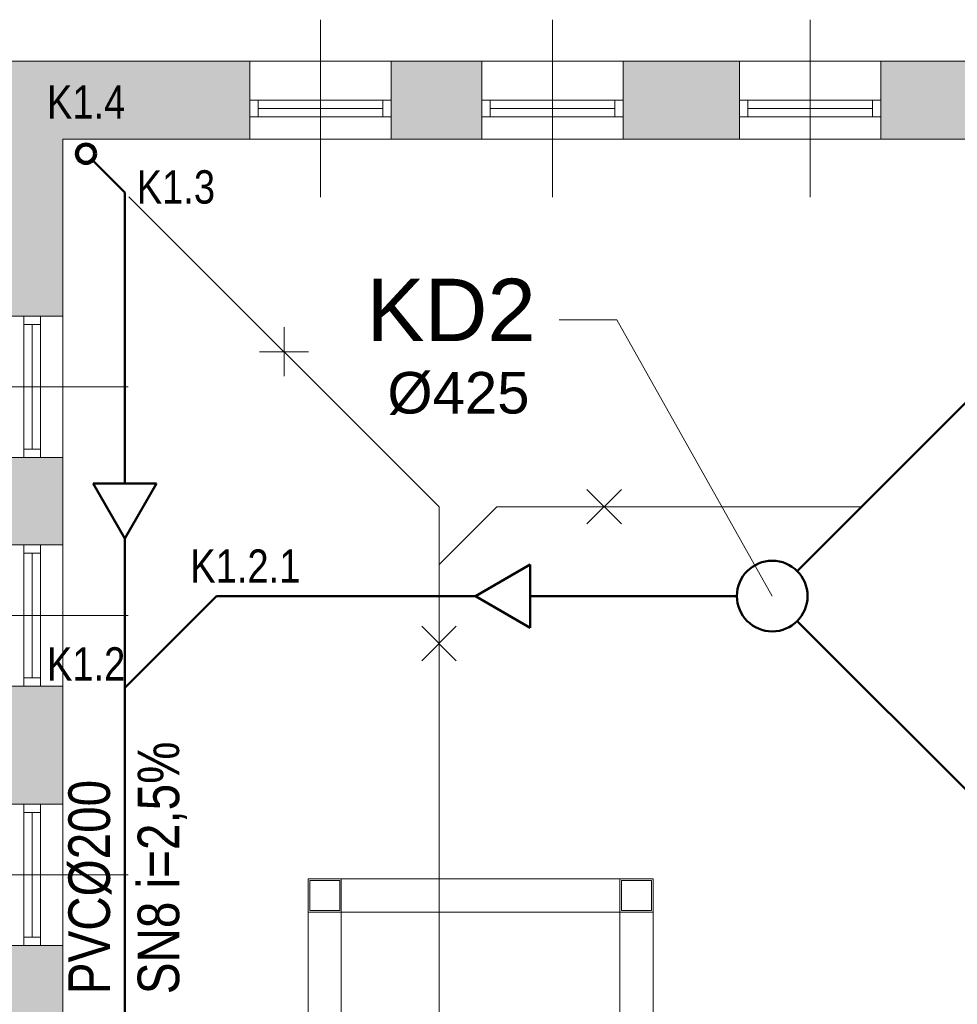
# Model space of a CAD drawing. Header units: millimetres. Extents: x -23540 to 53212, y -37964 to 41185.
# Tile 82 of 203: x -3211 to -2647, y -31196 to -30604. Entities that reach past the tile are written whole.
import ezdxf

# ---------------------------------------------------------------- set-up
doc = ezdxf.new("R2010")
doc.units = ezdxf.units.MM
doc.layers.get('0').update_dxf_attribs({"lineweight": 18})
for name, color, linetype, lineweight in [('BA_KS_ist.', 34, 'Continuous', 50), ('MM_KS', 14, 'Continuous', 50), ('MM_KS_OPISY', 7, 'Continuous', 9), ('mm_opisy_2_KS', 1, 'Continuous', 18), ('PG_ŚCIANY_DZIAŁOWE', 3, 'Continuous', 18), ('Przekrojowa', 60, 'Continuous', 18)]:
    doc.layers.add(name, color=color, linetype=linetype, lineweight=lineweight)
doc.styles.get("Standard").update_dxf_attribs({"font": 'arial.ttf'})

msp = doc.modelspace()

# ---------------------------------------------------------------- hatches: boundary and pattern name
at = {"layer": 'PG_ŚCIANY_DZIAŁOWE', "true_color": 0x636466, "transparency": 33554610}
h = msp.add_hatch(color=251, dxfattribs=at)
h.dxf.hatch_style = 1
h.paths.add_polyline_path([(-3231.91, -30628.84), (-3231.91, -30782.34), (-3184.91, -30782.34), (-3184.91, -30717.34), (-3184.91, -30675.84), (-3072.41, -30675.84), (-3072.41, -30628.84)])
h = msp.add_hatch(color=251, dxfattribs=at)
h.dxf.hatch_style = 1
h.paths.add_polyline_path([(-2932.91, -30675.84), (-2932.91, -30628.84), (-2987.41, -30628.84), (-2987.41, -30675.84)])
h = msp.add_hatch(color=251, dxfattribs=at)
h.dxf.hatch_style = 1
h.paths.add_polyline_path([(-2847.91, -30628.84), (-2847.91, -30675.84), (-2777.91, -30675.84), (-2777.91, -30628.84)])
h = msp.add_hatch(color=251, dxfattribs=at)
h.dxf.hatch_style = 1
h.paths.add_polyline_path([(-2634.91, -30628.84), (-2692.91, -30628.84), (-2692.91, -30675.84), (-2634.91, -30675.84)])
h = msp.add_hatch(color=251, dxfattribs=at)
h.dxf.hatch_style = 1
h.paths.add_polyline_path([(-3184.91, -30867.34), (-3231.91, -30867.34), (-3231.91, -30919.84), (-3184.91, -30919.84)])
h = msp.add_hatch(color=251, dxfattribs=at)
h.dxf.hatch_style = 1
h.paths.add_polyline_path([(-3184.91, -31004.84), (-3231.91, -31004.84), (-3231.91, -31075.84), (-3184.91, -31075.84)])
h = msp.add_hatch(color=251, dxfattribs=at)
h.dxf.hatch_style = 1
h.paths.add_polyline_path([(-3231.91, -31215.09), (-3184.91, -31215.09), (-3184.91, -31160.84), (-3231.91, -31160.84)])

# ---------------------------------------------------------------- linework, layer by layer
at = {"color": 251, "lineweight": 20, "true_color": 0x636466}
for p, q in [((-3029.91, -30710.74), (-3029.91, -30603.93)), ((-2890.41, -30710.74), (-2890.41, -30603.93)), ((-2735.41, -30710.74), (-2735.41, -30603.93)), ((-3145.58, -30824.84), (-3252.39, -30824.84)), ((-3145.58, -30962.34), (-3252.39, -30962.34)), ((-3145.58, -31118.34), (-3252.39, -31118.34)), ((-3037.41, -31336.84), (-3037.41, -31120.84)), ((-3037.41, -31120.84), (-2829.91, -31120.84)), ((-3037.41, -31140.84), (-3037.41, -31120.84)), ((-3037.41, -31120.84), (-3017.41, -31120.84)), ((-3036.41, -31139.84), (-3036.41, -31121.84)), ((-3036.41, -31121.84), (-3018.41, -31121.84)), ((-3018.41, -31121.84), (-3018.41, -31139.84)), ((-3017.41, -31140.84), (-3017.41, -31120.84)), ((-3017.41, -31120.84), (-3017.41, -31140.84)), ((-2849.91, -31140.84), (-2849.91, -31120.84)), ((-2849.91, -31140.84), (-2849.91, -31120.84)), ((-2849.91, -31120.84), (-2829.91, -31120.84)), ((-2848.91, -31139.84), (-2848.91, -31121.84)), ((-2848.91, -31121.84), (-2830.91, -31121.84)), ((-2830.91, -31121.84), (-2830.91, -31139.84)), ((-2829.91, -31120.84), (-2829.91, -31336.84)), ((-2829.91, -31120.84), (-2829.91, -31140.84)), ((-3017.41, -31140.84), (-3037.41, -31140.84)), ((-3017.41, -31140.84), (-3037.41, -31140.84)), ((-3018.41, -31139.84), (-3036.41, -31139.84)), ((-3017.41, -31316.84), (-3017.41, -31140.84)), ((-3017.41, -31140.84), (-2849.91, -31140.84)), ((-2849.91, -31140.84), (-2849.91, -31316.84)), ((-2849.91, -31140.84), (-2829.91, -31140.84)), ((-2829.91, -31140.84), (-2849.91, -31140.84)), ((-2830.91, -31139.84), (-2848.91, -31139.84))]:
    msp.add_line(p, q, dxfattribs=at)
at = {"color": 251, "true_color": 0x636466}
for p, q in [((-2397.91, -30628.84), (-3231.91, -30628.84)), ((-3072.41, -30675.84), (-3072.41, -30628.84)), ((-2987.41, -30675.84), (-2987.41, -30628.84)), ((-2932.91, -30675.84), (-2932.91, -30628.84)), ((-2847.91, -30675.84), (-2847.91, -30628.84)), ((-2777.91, -30675.84), (-2777.91, -30628.84)), ((-2692.91, -30675.84), (-2692.91, -30628.84)), ((-2987.41, -30652.34), (-3072.41, -30652.34)), ((-3067.41, -30652.34), (-3067.41, -30662.34)), ((-2992.41, -30657.34), (-3067.41, -30657.34)), ((-2992.41, -30652.34), (-2992.41, -30662.34)), ((-2847.91, -30652.34), (-2932.91, -30652.34)), ((-2927.91, -30652.34), (-2927.91, -30662.34)), ((-2852.91, -30657.34), (-2927.91, -30657.34)), ((-2852.91, -30652.34), (-2852.91, -30662.34)), ((-2692.91, -30652.34), (-2777.91, -30652.34)), ((-2772.91, -30652.34), (-2772.91, -30662.34)), ((-2697.91, -30657.34), (-2772.91, -30657.34)), ((-2697.91, -30652.34), (-2697.91, -30662.34)), ((-2987.41, -30662.34), (-3072.41, -30662.34)), ((-2847.91, -30662.34), (-2932.91, -30662.34)), ((-2692.91, -30662.34), (-2777.91, -30662.34)), ((-2450.91, -30675.84), (-3184.91, -30675.84)), ((-3184.91, -30717.34), (-3184.91, -30675.84)), ((-3184.91, -31416.84), (-3184.91, -30717.34)), ((-3184.91, -30782.34), (-3231.91, -30782.34)), ((-3208.41, -30782.34), (-3208.41, -30867.34)), ((-3198.41, -30782.34), (-3198.41, -30867.34)), ((-3208.41, -30787.34), (-3198.41, -30787.34)), ((-3203.41, -30787.34), (-3203.41, -30862.34)), ((-3208.41, -30862.34), (-3198.41, -30862.34)), ((-3184.91, -30867.34), (-3231.91, -30867.34)), ((-3184.91, -30919.84), (-3231.91, -30919.84)), ((-3208.41, -30919.84), (-3208.41, -31004.84)), ((-3198.41, -30919.84), (-3198.41, -31004.84)), ((-3198.41, -30920.84), (-3198.41, -31003.84)), ((-3208.41, -30924.84), (-3198.41, -30924.84)), ((-3203.41, -30924.84), (-3203.41, -30999.84)), ((-3208.41, -30999.84), (-3198.41, -30999.84)), ((-3184.91, -31004.84), (-3231.91, -31004.84)), ((-3184.91, -31075.84), (-3231.91, -31075.84)), ((-3208.41, -31075.84), (-3208.41, -31160.84)), ((-3198.41, -31075.84), (-3198.41, -31160.84)), ((-3198.41, -31076.34), (-3198.41, -31160.34)), ((-3208.41, -31080.84), (-3198.41, -31080.84)), ((-3203.41, -31080.84), (-3203.41, -31155.84)), ((-3184.91, -31160.84), (-3231.91, -31160.84)), ((-3208.41, -31155.84), (-3198.41, -31155.84))]:
    msp.add_line(p, q, dxfattribs=at)
at = {"layer": 'BA_KS_ist.', "color": 1, "linetype": 'Continuous', "lineweight": 140, "ltscale": 25}
msp.add_circle((-3170.99, -30684.55), 5.5, dxfattribs=at)
at = {"layer": 'MM_KS'}
for p, q in [((-3167.1, -30688.44), (-3147.62, -30707.92)), ((-3147.62, -30707.92), (-3147.62, -30883.01)), ((-2628.46, -30820.93), (-2743.17, -30935.63)), ((-3128.57, -30883.01), (-3166.67, -30883.01)), ((-3166.67, -30883.01), (-3147.62, -30916.01)), ((-3147.62, -30916.01), (-3128.57, -30883.01)), ((-3147.62, -30916.01), (-3147.62, -31263.39)), ((-2903.75, -30931.61), (-2936.74, -30950.66)), ((-2903.75, -30969.71), (-2903.75, -30931.61)), ((-3092.42, -30950.66), (-3147.62, -31005.86)), ((-3092.42, -30950.66), (-2936.74, -30950.66)), ((-2936.74, -30950.66), (-2903.75, -30969.71)), ((-2903.75, -30950.66), (-2779.44, -30950.66)), ((-2743.17, -30965.69), (-2628.46, -31080.39))]:
    msp.add_line(p, q, dxfattribs=at)
msp.add_circle((-2758.19, -30950.66), 21.25, dxfattribs=at)
at = {"layer": 'MM_KS_OPISY'}
for q in [(-2886.41, -30784.51), (-2758.19, -30950.66)]:
    msp.add_line((-2851.77, -30784.51), q, dxfattribs=at)
at = {"layer": 'Przekrojowa'}
for p, q in [((-3145.15, -30710.4), (-2958.64, -30896.91)), ((-2958.64, -30896.91), (-2958.64, -32474.19)), ((-2923.85, -30896.91), (-2958.64, -30931.69)), ((-2923.85, -30896.91), (-2704.44, -30896.91))]:
    msp.add_line(p, q, dxfattribs=at)
at = {"layer": 'Przekrojowa', "color": 1}
for p, q in [((-3051.89, -30818.34), (-3051.89, -30788.96)), ((-3037.2, -30803.65), (-3066.58, -30803.65)), ((-2869.69, -30907.29), (-2848.92, -30886.52)), ((-2848.92, -30907.29), (-2869.69, -30886.52)), ((-2969.03, -30989.61), (-2948.25, -30968.84)), ((-2948.25, -30989.61), (-2969.03, -30968.84))]:
    msp.add_line(p, q, dxfattribs=at)

# ---------------------------------------------------------------- texts
at = {"layer": 'MM_KS_OPISY', "insert": (-2900.38, -30759.76), "char_height": 37.5, "attachment_point": 3}
msp.add_mtext_dynamic_manual_height_columns('KD2', width=6.3197, gutter_width=1, heights=[0], dxfattribs=at)
at = {"layer": 'MM_KS_OPISY', "insert": (-2904.23, -30815.85), "char_height": 25, "width": 315.9864, "attachment_point": 3}
msp.add_mtext('%%C425', dxfattribs=at)
at = {"layer": 'MM_KS_OPISY', "insert": (-3181.61, -31190.18), "char_height": 25, "attachment_point": 1, "rotation": 90}
msp.add_mtext_dynamic_manual_height_columns('{\\fArial Narrow|b0|i0|c238|p34;PVC%%C200\\PSN8 i=2,5%}', width=169.5954, gutter_width=1, heights=[0], dxfattribs=at)
at = {"layer": 'mm_opisy_2_KS', "char_height": 20, "attachment_point": 1}
for s, insert in [('\\fArial Narrow|b0|i0|c238|p34;K1.4', (-3194.53, -30643.48)), ('\\fArial Narrow|b0|i0|c238|p34;K1.3', (-3140.51, -30694.52)), ('\\fArial Narrow|b0|i0|c238|p34;K1.2.1', (-3108.29, -30922.6)), ('\\fArial Narrow|b0|i0|c238|p34;K1.2', (-3194.53, -30981.48))]:
    msp.add_mtext_dynamic_manual_height_columns(s, width=6.3197, gutter_width=1, heights=[0], dxfattribs=dict(at, insert=insert))

doc.saveas('drawing.dxf')
